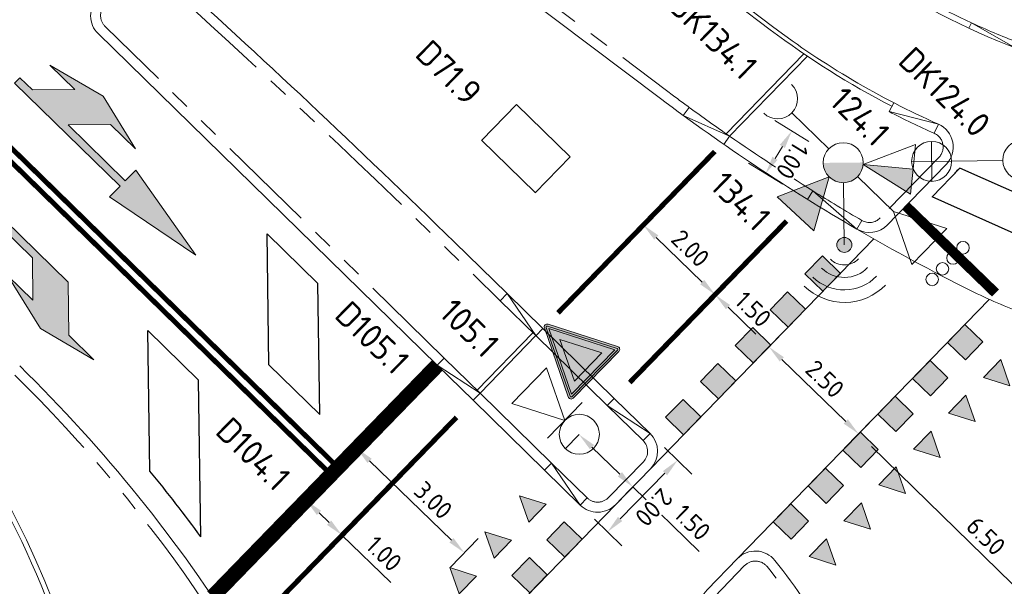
# Model space of a CAD drawing. Header units: metres. Extents: x 187485 to 190091, y 333584 to 335017.
# Tile 9 of 21: x 189008 to 189028, y 333981 to 333992. Entities that reach past the tile are written whole.
import ezdxf
from ezdxf.enums import TextEntityAlignment as Align
from ezdxf.lldxf.tags import DXFTag

# ---------------------------------------------------------------- set-up
doc = ezdxf.new("R2010")
doc.units = ezdxf.units.M
doc.linetypes.add('VH-TROTTOIRBAND_180-200', pattern=[20, 10, -2, 2, -2, 2, -2])
doc.linetypes.add('VW-5050_STREEP', pattern=[1, 0.5, -0.5])
doc.layers.get('Defpoints').update_dxf_attribs({"color": 151})
for name, color, linetype, lineweight in [('N-WE-IW-VRI-S-200', 7, 'Continuous', 18), ('N-WE-VH-KANTOPSLUITING_ELEMENT_VERLAAGDEBAND_OENV-G', 1, 'Continuous', 15), ('N-WE-VH-KANTOPSLUITING_ELEMENT_VERLOOPBAND_OENV-G', 1, 'Continuous', 15), ('N-WE-VH-KANTOPSLUITING_OPSLUITBAND_80X200-G', 5, 'VH-OPSLUITBAND_100X200', 15), ('N-WE-VH-KANTOPSLUITING_OPSLUITBAND_80X200_OENV-G', 1, 'VH-OPSLUITBAND_100X200', 15), ('N-WE-VH-KANTOPSLUITING_TROTTOIRBAND_180 200_OENV-G', 1, 'VH-TROTTOIRBAND_180-200', 15), ('N-WE-VH-KANTOPSLUITING_VOORKANTBAND-G', 5, 'Continuous', 15), ('N-WE-VH-KANTOPSLUITING_VOORKANTBAND_OENV-G', 1, 'Continuous', 15), ('N-WE-VH-KANTVERHARDING_OENV-G', 6, 'Continuous', 18), ('N-WE-VW-MARKERING_DWARS_DRIEHOEK_5050_OENV-S', 1, 'Continuous', 9), ('N-WE-VW-MARKERING_DWARS_OVERSTEEK_BLOKSTREEP_OENV-S', 1, 'Continuous', 25), ('N-WE-VW-MARKERING_DWARS_OVERSTEEK_KANALISATIESTREEP50_010_OENV-G', 1, 'VW-5050_STREEP', 18), ('N-WE-VW-MARKERING_DWARS_STOPSTREEP_020_OENV-G', 1, 'Continuous', 18), ('N-WE-VW-MARKERING_DWARS_STOPSTREEP_030_OENV-G', 1, 'Continuous', 25), ('N-WE-VW-MARKERING_LANGS_STREEP_DOORGETROKKEN_010_OENV-G', 1, 'Continuous', 18), ('N-WE-VW-MARKERING_PIJL_OENV-S', 1, 'Continuous', 0), ('N-WE-VW-VERKEERSTEKEN_BORD_B-S-200', 7, 'Continuous', 25), ('N-WE-VW-VRI-M', 7, 'Continuous', 20), ('N-WE-VW-VRI-SYMBOOL-G', 7, 'Continuous', 20), ('N-WE-VW-VRI_DETECTIELUS-T25', 7, 'Continuous', 30), ('N-WE-VW-VRI_DETECTIELUS_OENV-G', 3, 'Continuous', 30), ('X-XX-AL-T25', 7, 'Continuous', 25)]:
    doc.layers.add(name, color=color, linetype=linetype, lineweight=lineweight)
doc.styles.add('NLCS-ISO-M200-T18', font='NLCS-ISO.ttf', dxfattribs={"height": 0.36})
doc.styles.add('NLCS-ISO-M200-T25', font='NLCS-ISO.ttf', dxfattribs={"height": 0.5})
tags = doc.linetypes.add('VH-OPSLUITBAND_100X200', pattern=[16, 8, -2, 4, -2]).pattern_tags.tags
tags[10:11] = [DXFTag(74, 4), DXFTag(75, 0), DXFTag(340, '0'), DXFTag(46, 1.0), DXFTag(50, 0.0), DXFTag(44, 0.0), DXFTag(45, 0.0)]
tags[8:9] = [DXFTag(74, 4), DXFTag(75, 0), DXFTag(340, '0'), DXFTag(46, 1.0), DXFTag(50, 0.0), DXFTag(44, 0.0), DXFTag(45, 0.0)]
tags[6:7] = [DXFTag(74, 4), DXFTag(75, 0), DXFTag(340, '0'), DXFTag(46, 1.0), DXFTag(50, 0.0), DXFTag(44, 0.0), DXFTag(45, 0.0)]
tags[4:5] = [DXFTag(74, 4), DXFTag(75, 0), DXFTag(340, '0'), DXFTag(46, 1.0), DXFTag(50, 0.0), DXFTag(44, 0.0), DXFTag(45, 0.0)]
doc.dimstyles.new('NLCS-M200-T18-PIJL_L2_H2', dxfattribs={"dimscale": 0.2, "dimtxt": 2.5, "dimasz": 1.8, "dimexe": 2, "dimexo": 2, "dimgap": 0.7, "dimtad": 1, "dimzin": 0, "dimdsep": 46, "dimtxsty": 'NLCS-ISO-M200-T18', "dimcen": 0, "dimdle": 2, "dimclrd": 256, "dimclre": 256, "dimclrt": 256, "dimazin": 0, "dimtfac": 1, "dimtdec": 3, "dimtofl": 0, "dimtmove": 0, "dimatfit": 3, "dimfxl": 2, "dimfxlon": 1, "dimtfillclr": 256, "dimtolj": 1, "dimtzin": 0, "dimlwd": -1, "dimlwe": -1, "dimarcsym": 0})

# ---------------------------------------------------------------- blocks, each defined once
blk = doc.blocks.new('SVW-MARKERING_STREEP_BLOK_050_050')
h = blk.add_hatch(color=256)
h.dxf.hatch_style = 1
h.paths.add_polyline_path([(0, -0.5), (0.5, -0.5), (0.5, 0), (0, 0)])
at = {"flags": 128}
blk.add_lwpolyline([(0, -0.5), (0.5, -0.5), (0.5, 0), (0, 0)], close=True, dxfattribs=at)
blk = doc.blocks.new('SVW-MARKERING_STREEP_DRIEHOEK_050_050')
h = blk.add_hatch(color=256)
h.dxf.hatch_style = 1
h.paths.add_polyline_path([(0.25, -0.5), (0.5, 0), (0, 0)])
at = {"flags": 128}
blk.add_lwpolyline([(0.25, -0.5), (0.5, 0), (0, 0)], close=True, dxfattribs=at)
blk = doc.blocks.new('A$C24713ec3')
at = {"linetype": 'Continuous', "lineweight": 0}
blk.add_hatch(color=0, dxfattribs=at).paths.add_polyline_path([(-0.3, 0.25), (-0.6, 1.45), (-0.3, 2.65), (-0.3, 1.95), (0.3, 1.35), (0.3, 2.95), (0, 2.95), (0.375, 5), (0.75, 2.95), (0.45, 2.95), (0.45, 0), (0.3, 0), (0.3, 0.35), (-0.3, 0.95)])
at = {"color": 0, "linetype": 'Continuous', "lineweight": 0, "flags": 128}
blk.add_lwpolyline([(-0.3, 0.25), (-0.6, 1.45), (-0.3, 2.65), (-0.3, 1.95), (0.3, 1.35), (0.3, 2.95), (0, 2.95), (0.375, 5), (0.75, 2.95), (0.45, 2.95), (0.45, 0), (0.3, 0), (0.3, 0.35), (-0.3, 0.95)], close=True, dxfattribs=at)
blk = doc.blocks.new('*U89')
at = {"color": 0, "lineweight": 0}
blk.add_blockref('A$C24713ec3', (0, 0), dxfattribs=at)
blk = doc.blocks.new('A$Cd7433f32')
at = {"color": 0}
blk.add_line((0, 0.498), (0, -0.498), dxfattribs=at)
at = {"color": 0, "flags": 128}
blk.add_lwpolyline([(0, 0), (-1, 0.5), (-1, -0.5)], close=True, dxfattribs=at)
blk = doc.blocks.new('A$C223B14C5')
at = {"layer": 'N-WE-VW-VRI-SYMBOOL-G', "color": 0}
blk.add_circle((0, 0), 0.4, dxfattribs=at)
blk = doc.blocks.new('A$Ccdeee21c')
at = {"lineweight": 0}
blk.add_hatch(color=0, dxfattribs=at).paths.add_polyline_path([(0.3, 5), (0.3, 4.3), (-0.45, 3.55), (-0.45, 0), (-0.3, 0), (-0.3, 2.7), (0.3, 3.3), (0.3, 2.6), (0.6, 3.8)])
at = {"color": 0, "lineweight": 0, "flags": 128}
blk.add_lwpolyline([(0.3, 5), (0.3, 4.3), (-0.45, 3.55), (-0.45, 0), (-0.3, 0), (-0.3, 2.7), (0.3, 3.3), (0.3, 2.6), (0.6, 3.8)], close=True, dxfattribs=at)
blk = doc.blocks.new('*U88')
at = {"color": 0, "lineweight": 0}
blk.add_blockref('A$Ccdeee21c', (0, 0), dxfattribs=at)
blk = doc.blocks.new('A$C077025A7')
blk.add_hatch(color=1).paths.add_polyline_path([(-0.002, -0.001), (-1.002, 0.499), (-1.002, -0.001)])
at = {"color": 0}
for points in [[(-0.002, -0.001), (-1.002, 0.499), (-1.002, -0.001), (-0.002, -0.001), (-0.002, -0.001), (-0.002, -0.001), (-1.002, -0.001)], [(-1.002, -0.501), (-1.002, -0.001), (-1.002, -0.501), (-0.002, -0.001)]]:
    blk.add_lwpolyline(points, close=True, dxfattribs=at)
blk = doc.blocks.new('SIW_VRI_MAST_DRUKKNOP_RTBFIETS_OENV-SO')
for p, q in [((0, 0.4), (0, -0.4)), ((0.4, 0), (-0.4, 0)), ((0.4, 0), (0, 0)), ((0.4, 0), (1.423, 0))]:
    blk.add_line(p, q)
blk.add_circle((0, 0), 0.4)
blk.add_arc((1.823, 0), 0.4, 90, 270)
blk = doc.blocks.new('A$C557516D0')
at = {"color": 0}
blk.add_line((0, 0), (1.03, 0), dxfattribs=at)
blk.add_arc((1.43, 0), 0.4, 90, 270, dxfattribs=at)
blk = doc.blocks.new('A$C76E5255F')
h = blk.add_hatch(color=0)
h.dxf.hatch_style = 1
h.paths.add_polyline_path([(0, 0.5), (1, 0), (0, -0.5)])
at = {"color": 0, "flags": 128}
blk.add_lwpolyline([(0, 0.5), (1, 0), (0, -0.5)], close=True, dxfattribs=at)
blk = doc.blocks.new('A$C43144C60')
h = blk.add_hatch(color=0)
h.dxf.hatch_style = 1
edge = h.paths.add_edge_path()
edge.add_arc((0, 0), 0.15, 0, 360)
at = {"color": 0}
blk.add_lwpolyline([(1.246, 0), (0, 0)], close=True, dxfattribs=at)
blk.add_circle((0, 0), 0.15, dxfattribs=at)
for radius in [1.15, 0.9, 0.65, 0.4]:
    blk.add_arc((0, 0), radius, 135, 225, dxfattribs=at)
blk = doc.blocks.new('A$C37D20497')
at = {"layer": 'N-WE-VW-VRI-SYMBOOL-G'}
blk.add_lwpolyline([(-1.003, 0), (-2.003, -0.5), (-2.003, 0.5), (-1.003, 0), (0, 0)], dxfattribs=at)
for centre in [(-2.503, 0.433), (-2.503, 0.138), (-2.503, -0.166), (-2.503, -0.451)]:
    blk.add_circle(centre, 0.125, dxfattribs=at)
blk = doc.blocks.new('*D53')
at = {"layer": 'Defpoints', "color": 0, "transparency": 16777216}
for p in [(189019.283, 333983.542), (189020.353, 333982.49), (189020.358, 333982.495)]:
    blk.add_point(p, dxfattribs=at)
at = {"layer": 'N-WE-VW-VRI-M', "transparency": 16777216}
for p, q in [((189019.278, 333983.537), (189018.999, 333983.25)), ((189019.536, 333983.286), (189020.095, 333982.742)), ((189020.353, 333982.49), (189020.074, 333982.204)), ((189020.353, 333982.49), (189021.679, 333981.2))]:
    blk.add_line(p, q, dxfattribs=at)
for points in [[(189019.578, 333983.329), (189019.495, 333983.243), (189019.278, 333983.537)], [(189020.137, 333982.785), (189020.053, 333982.699), (189020.353, 333982.49)]]:
    blk.add_solid(points, dxfattribs=at)
at = {"layer": 'N-WE-VW-VRI-M', "transparency": 16777216, "insert": (189021.544, 333981.778), "char_height": 0.36, "attachment_point": 5, "rotation": 315.7703, "style": 'NLCS-ISO-M200-T18'}
blk.add_mtext('\\A1;1.50', dxfattribs=at)
blk = doc.blocks.new('*D54')
at = {"layer": 'Defpoints', "color": 0, "transparency": 16777216}
for p in [(189020.563, 333987.73), (189021.998, 333986.336), (189021.998, 333986.336)]:
    blk.add_point(p, dxfattribs=at)
at = {"layer": 'N-WE-VW-VRI-M', "transparency": 16777216}
for p, q in [((189020.563, 333987.73), (189020.842, 333988.017)), ((189020.822, 333987.479), (189021.74, 333986.587)), ((189021.998, 333986.336), (189022.277, 333986.623))]:
    blk.add_line(p, q, dxfattribs=at)
for points in [[(189020.863, 333987.522), (189020.78, 333987.436), (189020.563, 333987.73)], [(189021.782, 333986.63), (189021.698, 333986.544), (189021.998, 333986.336)]]:
    blk.add_solid(points, dxfattribs=at)
at = {"layer": 'N-WE-VW-VRI-M', "transparency": 16777216, "insert": (189021.504, 333987.263), "char_height": 0.36, "attachment_point": 5, "rotation": 315.8399, "style": 'NLCS-ISO-M200-T18'}
blk.add_mtext('\\A1;2.00', dxfattribs=at)
blk = doc.blocks.new('*D55')
at = {"layer": 'Defpoints', "color": 0, "transparency": 16777216}
for p in [(189023.074, 333985.291), (189024.868, 333983.55), (189024.868, 333983.55)]:
    blk.add_point(p, dxfattribs=at)
at = {"layer": 'N-WE-VW-VRI-M', "transparency": 16777216}
for p, q in [((189023.074, 333985.291), (189023.353, 333985.578)), ((189023.333, 333985.041), (189024.609, 333983.801)), ((189024.868, 333983.55), (189025.146, 333983.837))]:
    blk.add_line(p, q, dxfattribs=at)
for points in [[(189023.374, 333985.084), (189023.291, 333984.998), (189023.074, 333985.291)], [(189024.651, 333983.844), (189024.568, 333983.757), (189024.868, 333983.55)]]:
    blk.add_solid(points, dxfattribs=at)
at = {"layer": 'N-WE-VW-VRI-M', "transparency": 16777216, "insert": (189024.194, 333984.65), "char_height": 0.36, "attachment_point": 5, "rotation": 315.8399, "style": 'NLCS-ISO-M200-T18'}
blk.add_mtext('\\A1;2.50', dxfattribs=at)
blk = doc.blocks.new('*D52')
at = {"layer": 'Defpoints', "color": 0, "transparency": 16777216}
for p in [(189017.266, 333985.77), (189019.418, 333983.68), (189014.831, 333983.263)]:
    blk.add_point(p, dxfattribs=at)
at = {"layer": 'N-WE-VW-VRI-M', "transparency": 16777216}
for p, q in [((189015.11, 333983.549), (189014.553, 333982.976)), ((189016.725, 333981.423), (189015.09, 333983.012)), ((189017.262, 333981.459), (189016.705, 333980.886))]:
    blk.add_line(p, q, dxfattribs=at)
for points in [[(189015.131, 333983.055), (189015.048, 333982.969), (189014.831, 333983.263)], [(189016.767, 333981.466), (189016.683, 333981.38), (189016.984, 333981.173)]]:
    blk.add_solid(points, dxfattribs=at)
at = {"layer": 'N-WE-VW-VRI-M', "transparency": 16777216, "insert": (189016.362, 333982.223), "char_height": 0.36, "attachment_point": 5, "rotation": 315.8399, "style": 'NLCS-ISO-M200-T18'}
blk.add_mtext('\\A1;3.00', dxfattribs=at)
blk = doc.blocks.new('*D56')
at = {"layer": 'Defpoints', "color": 0, "transparency": 16777216}
for p in [(189014.217, 333982.63), (189014.935, 333981.934), (189014.537, 333981.524)]:
    blk.add_point(p, dxfattribs=at)
at = {"layer": 'N-WE-VW-VRI-M', "transparency": 16777216}
for p, q in [((189013.939, 333982.343), (189013.541, 333981.933)), ((189014.078, 333981.97), (189014.278, 333981.775)), ((189014.656, 333981.647), (189014.258, 333981.237)), ((189014.537, 333981.524), (189015.512, 333980.576))]:
    blk.add_line(p, q, dxfattribs=at)
for points in [[(189014.119, 333982.013), (189014.036, 333981.927), (189013.819, 333982.22)], [(189014.32, 333981.818), (189014.237, 333981.731), (189014.537, 333981.524)]]:
    blk.add_solid(points, dxfattribs=at)
at = {"layer": 'N-WE-VW-VRI-M', "transparency": 16777216, "insert": (189015.377, 333981.154), "char_height": 0.36, "attachment_point": 5, "rotation": 315.8399, "style": 'NLCS-ISO-M200-T18'}
blk.add_mtext('\\A1;1.00', dxfattribs=at)
blk = doc.blocks.new('SIW-VRI_COMBIMAST_OVL_OENV')
h = blk.add_hatch(color=0)
h.dxf.hatch_style = 1
h.paths.add_polyline_path([(0.4, 0), (-0.4, 0, 1)])
at = {"color": 0}
blk.add_circle((0, 0), 0.4, dxfattribs=at)
blk = doc.blocks.new('*D80')
at = {"layer": 'Defpoints', "color": 0, "transparency": 16777216}
for p in [(189024.56, 333988.976), (189024.036, 333988.124)]:
    blk.add_point(p, dxfattribs=at)
at = {"layer": 'N-WE-VW-VRI-M', "transparency": 16777216}
for p, q in [((189023.872, 333989.399), (189023.191, 333989.818)), ((189023.343, 333989.302), (189023.196, 333989.063)), ((189023.349, 333988.547), (189022.667, 333988.966))]:
    blk.add_line(p, q, dxfattribs=at)
for points in [[(189023.394, 333989.27), (189023.292, 333989.333), (189023.531, 333989.609)], [(189023.247, 333989.032), (189023.145, 333989.095), (189023.008, 333988.757)]]:
    blk.add_solid(points, dxfattribs=at)
at = {"layer": 'N-WE-VW-VRI-M', "transparency": 16777216, "insert": (189023.542, 333989.015), "char_height": 0.36, "attachment_point": 5, "rotation": 238.4257, "style": 'NLCS-ISO-M200-T18', "bg_fill": 3, "box_fill_scale": 1.1, "bg_fill_color": 256, "bg_fill_true_color": 13158600, "bg_fill_transparency": 0}
blk.add_mtext('\\A1;1.00', dxfattribs=at)
at = {"layer": 'Defpoints', "color": 0, "transparency": 16777216}
blk.add_point((189023.008, 333988.757), dxfattribs=at)
blk = doc.blocks.new('*D81')
at = {"layer": 'Defpoints', "color": 0, "transparency": 16777216}
for p in [(189021.998, 333986.336), (189023.073, 333985.292), (189023.073, 333985.292)]:
    blk.add_point(p, dxfattribs=at)
at = {"layer": 'N-WE-VW-VRI-M', "transparency": 16777216}
for p, q in [((189021.998, 333986.336), (189021.719, 333986.049)), ((189022.256, 333986.086), (189022.815, 333985.543)), ((189023.073, 333985.292), (189022.795, 333985.005))]:
    blk.add_line(p, q, dxfattribs=at)
for points in [[(189022.298, 333986.129), (189022.215, 333986.043), (189021.998, 333986.336)], [(189022.857, 333985.586), (189022.773, 333985.5), (189023.073, 333985.292)]]:
    blk.add_solid(points, dxfattribs=at)
at = {"layer": 'N-WE-VW-VRI-M', "transparency": 16777216, "insert": (189022.759, 333986.044), "char_height": 0.36, "attachment_point": 5, "rotation": 315.8334, "style": 'NLCS-ISO-M200-T18', "bg_fill": 3, "box_fill_scale": 1.1, "bg_fill_color": 256, "bg_fill_true_color": 13158600, "bg_fill_transparency": 0}
blk.add_mtext('\\A1;1.50', dxfattribs=at)
blk = doc.blocks.new('*D82')
at = {"layer": 'Defpoints', "color": 0, "transparency": 16777216}
for p in [(189024.867, 333983.55), (189029.514, 333979.004), (189029.514, 333979.004)]:
    blk.add_point(p, dxfattribs=at)
at = {"layer": 'N-WE-VW-VRI-M', "transparency": 16777216}
for p, q in [((189024.867, 333983.55), (189024.587, 333983.264)), ((189025.124, 333983.299), (189029.257, 333979.256)), ((189029.514, 333979.004), (189029.234, 333978.718))]:
    blk.add_line(p, q, dxfattribs=at)
for points in [[(189025.166, 333983.341), (189025.082, 333983.256), (189024.867, 333983.55)], [(189029.299, 333979.299), (189029.215, 333979.213), (189029.514, 333979.004)]]:
    blk.add_solid(points, dxfattribs=at)
at = {"layer": 'N-WE-VW-VRI-M', "transparency": 16777216, "insert": (189027.414, 333981.506), "char_height": 0.36, "attachment_point": 5, "rotation": 315.6309, "style": 'NLCS-ISO-M200-T18'}
blk.add_mtext('\\A1;6.50', dxfattribs=at)
blk = doc.blocks.new('*D83')
at = {"layer": 'Defpoints', "color": 0, "transparency": 16777216}
for p in [(189020.7, 333983.558), (189019.301, 333982.127), (189019.849, 333981.592)]:
    blk.add_point(p, dxfattribs=at)
at = {"layer": 'N-WE-VW-VRI-M', "transparency": 16777216}
for p, q in [((189020.986, 333983.278), (189021.533, 333982.743)), ((189020.996, 333982.765), (189020.1, 333981.85)), ((189019.587, 333981.848), (189020.135, 333981.313))]:
    blk.add_line(p, q, dxfattribs=at)
for points in [[(189021.039, 333982.723), (189020.953, 333982.807), (189021.248, 333983.023)], [(189020.143, 333981.808), (189020.057, 333981.892), (189019.849, 333981.592)]]:
    blk.add_solid(points, dxfattribs=at)
at = {"layer": 'N-WE-VW-VRI-M', "transparency": 16777216, "insert": (189020.774, 333982.08), "char_height": 0.36, "attachment_point": 5, "rotation": 225.6397, "style": 'NLCS-ISO-M200-T18', "bg_fill": 3, "box_fill_scale": 1.1, "bg_fill_color": 256, "bg_fill_true_color": 13158600, "bg_fill_transparency": 0}
blk.add_mtext('\\A1;2.00', dxfattribs=at)
blk = doc.blocks.new('N-SVW-VERKEERSTEKEN_BORD_b06-SO')
at = {"true_color": 0xff0000}
h = blk.add_hatch(color=1, dxfattribs=at)
h.dxf.hatch_style = 1
h.paths.add_polyline_path([(-3.533, 3.13), (-0.268, -3.399, 0.284079), (0, -3.565), (0, -3.365, -0.284079), (-0.089, -3.309), (-3.354, 3.22, -0.557537), (-3.265, 3.365), (0, 3.365), (0, 3.565), (-3.265, 3.565, 0.557537)])
at = {"true_color": 0xffffff}
h = blk.add_hatch(color=7, dxfattribs=at)
h.dxf.hatch_style = 1
h.paths.add_polyline_path([(-0.089, -3.309, 0.284079), (0, -3.365), (0, -3.041), (-3.103, 3.165), (0, 3.165), (0, 3.365), (-3.265, 3.365, 0.557537), (-3.354, 3.22)])
at = {"true_color": 0xff0000}
h = blk.add_hatch(color=1, dxfattribs=at)
h.dxf.hatch_style = 1
h.paths.add_polyline_path([(0, -3.041), (0, -1.476), (-1.97, 2.465), (0, 2.465), (0, 3.165), (-3.103, 3.165)], flags=17)
h = blk.add_hatch(color=1, dxfattribs=at)
h.dxf.hatch_style = 1
h.paths.add_polyline_path([(0, 3.365), (3.265, 3.365, -0.557537), (3.354, 3.22), (0.089, -3.309, -0.284079), (0, -3.365), (0, -3.565, 0.284079), (0.268, -3.399), (3.533, 3.13, 0.557537), (3.265, 3.565), (0, 3.565)])
at = {"true_color": 0xffffff}
h = blk.add_hatch(color=7, dxfattribs=at)
h.dxf.hatch_style = 1
h.paths.add_polyline_path([(0, -3.041), (0, -3.365, 0.284079), (0.089, -3.309), (3.354, 3.22, 0.557537), (3.265, 3.365), (0, 3.365), (0, 3.165), (3.103, 3.165)])
at = {"true_color": 0xff0000}
h = blk.add_hatch(color=1, dxfattribs=at)
h.dxf.hatch_style = 1
h.paths.add_polyline_path([(0, -3.041), (3.103, 3.165), (0, 3.165), (0, 2.465), (1.97, 2.465), (0, -1.476)], flags=17)
at = {"true_color": 0xffffff}
h = blk.add_hatch(color=7, dxfattribs=at)
h.dxf.hatch_style = 1
h.paths.add_polyline_path([(0, -1.476), (1.97, 2.465), (-1.97, 2.465)])
at = {"color": 1, "lineweight": 0, "true_color": 0xff0000}
blk.add_lwpolyline([(-3.533, 3.13), (-0.268, -3.399, 0.618034), (0.268, -3.399), (3.533, 3.13, 0.557537), (3.265, 3.565), (-3.265, 3.565, 0.557537)], format="xyb", close=True, dxfattribs=at)
at = {"color": 7, "lineweight": 0, "true_color": 0xffffff}
blk.add_lwpolyline([(-3.354, 3.22), (-0.089, -3.309, 0.618034), (0.089, -3.309), (3.354, 3.22, 0.557537), (3.265, 3.365), (-3.265, 3.365, 0.557537)], format="xyb", close=True, dxfattribs=at)
for points in [[(-3.103, 3.165), (0, -3.041), (3.103, 3.165)], [(-1.97, 2.465), (0, -1.476), (1.97, 2.465)]]:
    blk.add_lwpolyline(points, close=True, dxfattribs=at)

msp = doc.modelspace()

# ---------------------------------------------------------------- linework, layer by layer
at = {"layer": 'N-WE-VH-KANTOPSLUITING_ELEMENT_VERLAAGDEBAND_OENV-G'}
msp.add_lwpolyline([(189022.289, 333989.505, 0.012506), (189023.952, 333988.412, 0.012506)], format="xyb", dxfattribs=at)
at = {"layer": 'N-WE-VH-KANTOPSLUITING_ELEMENT_VERLAAGDEBAND_OENV-G', "flags": 128}
for points in [[(189018.412, 333985.516), (189019.841, 333984.117)], [(189018.728, 333982.968), (189017.298, 333984.367)]]:
    msp.add_lwpolyline(points, dxfattribs=at)
at = {"layer": 'N-WE-VH-KANTOPSLUITING_ELEMENT_VERLAAGDEBAND_OENV-G'}
msp.add_arc((189033.382, 334005.274), 14.88, 237.4752, 245.1374, dxfattribs=at)
at = {"layer": 'N-WE-VH-KANTOPSLUITING_ELEMENT_VERLOOPBAND_OENV-G'}
for p, q in [((189027.075, 333991.665), (189027.126, 333991.773)), ((189027.996, 333991.274), (189027.126, 333991.773)), ((189021.361, 333989.921), (189021.479, 333990.083)), ((189025.479, 333989.997), (189025.571, 333990.175)), ((189026.462, 333989.747), (189025.479, 333989.997)), ((189021.361, 333989.921), (189022.289, 333989.505)), ((189026.38, 333989.564), (189026.462, 333989.747)), ((189022.175, 333989.341), (189022.289, 333989.505)), ((189023.847, 333988.242), (189023.952, 333988.412)), ((189024.833, 333987.648), (189023.952, 333988.412))]:
    msp.add_line(p, q, dxfattribs=at)
for points in [[(189021.479, 333990.083, 0.006251), (189022.289, 333989.505)], [(189025.479, 333989.997, 0.014544), (189026.38, 333989.564)], [(189023.952, 333988.412, 0.007197), (189024.934, 333987.82)]]:
    msp.add_lwpolyline(points, format="xyb", dxfattribs=at)
at = {"layer": 'N-WE-VH-KANTOPSLUITING_ELEMENT_VERLOOPBAND_OENV-G', "flags": 128}
for points in [[(189024.833, 333987.648), (189024.934, 333987.82)], [(189017.697, 333986.215), (189017.837, 333986.358)], [(189017.837, 333986.358), (189018.412, 333985.516)], [(189017.697, 333986.215), (189018.412, 333985.516)], [(189018.412, 333985.515), (189018.551, 333985.659)], [(189016.443, 333984.923), (189016.582, 333985.067)], [(189016.443, 333984.923), (189017.298, 333984.367)], [(189017.298, 333984.367), (189016.583, 333985.066)], [(189017.158, 333984.224), (189017.297, 333984.368)], [(189019.841, 333984.117), (189019.981, 333984.26)], [(189019.841, 333984.117), (189020.557, 333983.417)], [(189020.697, 333983.56), (189019.841, 333984.117)], [(189020.697, 333983.56), (189020.557, 333983.417)], [(189018.728, 333982.968), (189018.588, 333982.825)], [(189019.441, 333982.27), (189018.728, 333982.968)], [(189019.301, 333982.127), (189018.728, 333982.968)], [(189019.301, 333982.127), (189019.441, 333982.27)]]:
    msp.add_lwpolyline(points, dxfattribs=at)
at = {"layer": 'N-WE-VH-KANTOPSLUITING_ELEMENT_VERLOOPBAND_OENV-G'}
msp.add_arc((189033.382, 334005.274), 14.88, 245.1374, 248.96, dxfattribs=at)
at = {"layer": 'N-WE-VH-KANTOPSLUITING_OPSLUITBAND_80X200-G', "ltscale": 0.2}
msp.add_line((189023.101, 333991.635), (189022.411, 333992.155), dxfattribs=at)
at = {"layer": 'N-WE-VH-KANTOPSLUITING_OPSLUITBAND_80X200_OENV-G', "ltscale": 0.2}
msp.add_lwpolyline([(189023.101, 333991.635, 0.042143), (189025.534, 333990.104, 0.042143)], format="xyb", dxfattribs=at)
at = {"layer": 'N-WE-VH-KANTOPSLUITING_OPSLUITBAND_80X200_OENV-G', "flags": 128}
for points in [[(189022.222, 333989.552), (189023.775, 333991.152)], [(189017.241, 333984.423), (189018.354, 333985.572)]]:
    msp.add_lwpolyline(points, dxfattribs=at)
at = {"layer": 'N-WE-VH-KANTOPSLUITING_OPSLUITBAND_80X200_OENV-G', "ltscale": 0.2}
msp.add_arc((188990.957, 333973.273), 19.1, 2.2255, 45.6315, dxfattribs=at)
at = {"layer": 'N-WE-VH-KANTOPSLUITING_TROTTOIRBAND_180 200_OENV-G', "ltscale": 0.2, "flags": 128}
for points in [[(189004.229, 334003.179), (189006.984, 334001.066), (189013.356, 333996.2), (189021.025, 333990.42, 0.003552), (189021.479, 333990.083)], [(189016.583, 333985.066), (189009.8, 333991.702, -0.414214), (189009.795, 333992.126), (189010.382, 333992.726, -0.40249), (189010.797, 333992.739, -0.010047), (189016.648, 333987.241), (189017.697, 333986.215)], [(189026.38, 333989.564, -0.521312), (189026.473, 333989.081), (189025.273, 333987.845)], [(189024.934, 333987.82, 0.344739), (189025.3, 333987.87)]]:
    msp.add_lwpolyline(points, format="xyb", dxfattribs=at)
at = {"layer": 'N-WE-VH-KANTOPSLUITING_TROTTOIRBAND_180 200_OENV-G', "flags": 128}
msp.add_lwpolyline([(189020.557, 333983.417), (189020.557, 333983.417, -0.413146), (189020.563, 333982.993), (189019.866, 333982.276, -0.415282), (189019.441, 333982.27)], format="xyb", dxfattribs=at)
at = {"layer": 'N-WE-VH-KANTOPSLUITING_TROTTOIRBAND_180 200_OENV-G', "ltscale": 0.2, "flags": 128}
msp.add_lwpolyline([(189023.037, 333980.896, 0.450358), (189022.588, 333980.916), (189021.984, 333980.294, 0.448268), (189022.016, 333979.848, 0.051893), (189023.744, 333978.783, 0.717624), (189024.141, 333979.19, 0.051977)], format="xyb", close=True, dxfattribs=at)
at = {"layer": 'N-WE-VH-KANTOPSLUITING_TROTTOIRBAND_180 200_OENV-G', "ltscale": 0.2}
msp.add_arc((188987.114, 333963.464), 29.8, 33.9838, 45.631, dxfattribs=at)
at = {"layer": 'N-WE-VH-KANTOPSLUITING_VOORKANTBAND-G'}
msp.add_line((189022.459, 333992.219), (189023.149, 333991.699), dxfattribs=at)
at = {"layer": 'N-WE-VH-KANTOPSLUITING_VOORKANTBAND_OENV-G'}
for points in [[(189004.107, 334003.021), (189006.862, 334000.907), (189013.235, 333996.041), (189020.904, 333990.26, 0.029514), (189024.833, 333987.648, 0.344739), (189025.444, 333987.731)], [(189016.443, 333984.923), (189009.66, 333991.559, -0.414214), (189009.652, 333992.266), (189010.239, 333992.866, -0.40249), (189010.931, 333992.887, -0.010047), (189016.788, 333987.384), (189017.837, 333986.358)], [(189023.149, 333991.699, 0.056722), (189026.462, 333989.747, -0.521312), (189026.617, 333988.942), (189025.417, 333987.706)]]:
    msp.add_lwpolyline(points, format="xyb", dxfattribs=at)
at = {"layer": 'N-WE-VH-KANTOPSLUITING_VOORKANTBAND_OENV-G', "flags": 128}
for points in [[(189022.288, 333989.506), (189023.843, 333991.106)], [(189017.837, 333986.358), (189018.551, 333985.659)], [(189018.551, 333985.659), (189019.981, 333984.26)], [(189017.298, 333984.367), (189018.412, 333985.516)], [(189017.158, 333984.224), (189016.443, 333984.923)], [(189018.588, 333982.825), (189017.158, 333984.224)], [(189019.981, 333984.26), (189020.697, 333983.56)], [(189019.301, 333982.127), (189018.588, 333982.825)]]:
    msp.add_lwpolyline(points, dxfattribs=at)
msp.add_lwpolyline([(189020.697, 333983.56), (189020.697, 333983.56, -0.413146), (189020.706, 333982.854), (189020.01, 333982.137, -0.415282), (189019.301, 333982.127)], format="xyb", dxfattribs=at)
at = {"layer": 'N-WE-VH-KANTOPSLUITING_VOORKANTBAND_OENV-G'}
msp.add_lwpolyline([(189023.193, 333981.021, 0.450358), (189022.445, 333981.056), (189021.841, 333980.434, 0.448268), (189021.894, 333979.689, 0.051893), (189023.657, 333978.603, 0.717624), (189024.319, 333979.28, 0.051977)], format="xyb", close=True, dxfattribs=at)
for centre, radius, start, end in [((189033.382, 334005.274), 15, 232.9935, 258.8355), ((188990.957, 333973.273), 19, 359.2399, 45.6315), ((188987.114, 333963.464), 30, 32.0736, 45.631)]:
    msp.add_arc(centre, radius, start, end, dxfattribs=at)
at = {"layer": 'N-WE-VH-KANTVERHARDING_OENV-G'}
for p, q in [((189025.171, 333987.453), (189020.706, 333982.854)), ((189020.01, 333982.137), (189014.242, 333976.196))]:
    msp.add_line(p, q, dxfattribs=at)
at = {"layer": 'N-WE-VH-KANTVERHARDING_OENV-G', "flags": 128}
msp.add_lwpolyline([(189027.48, 333986.242), (189022.445, 333981.056)], dxfattribs=at)
at = {"layer": 'N-WE-VH-KANTVERHARDING_OENV-G'}
for centre, radius, start, end in [((189044.981, 334022.203), 40, 239.7556, 243.4517), ((189031.572, 333995.366), 10, 243.4517, 250.2269)]:
    msp.add_arc(centre, radius, start, end, dxfattribs=at)
at = {"layer": 'N-WE-VW-MARKERING_DWARS_OVERSTEEK_KANALISATIESTREEP50_010_OENV-G', "const_width": 0.1, "flags": 128}
for points in [[(189018.857, 333985.972), (189021.992, 333989.2)], [(189020.291, 333984.579), (189023.426, 333987.807)], [(189012.996, 333979.937), (189016.828, 333983.883)]]:
    msp.add_lwpolyline(points, dxfattribs=at)
at = {"layer": 'N-WE-VW-MARKERING_DWARS_STOPSTREEP_020_OENV-G', "const_width": 0.2, "flags": 128}
msp.add_lwpolyline([(189025.81, 333988.111), (189027.604, 333986.369)], dxfattribs=at)
at = {"layer": 'N-WE-VW-MARKERING_DWARS_STOPSTREEP_030_OENV-G', "const_width": 0.3, "flags": 128}
msp.add_lwpolyline([(189011.948, 333980.294), (189016.444, 333984.923)], dxfattribs=at)
at = {"layer": 'N-WE-VW-MARKERING_LANGS_STREEP_DOORGETROKKEN_010_OENV-G', "const_width": 0.1, "flags": 128}
for points in [[(189007.309, 333989.872), (189014.565, 333982.774)], [(189007.17, 333989.728), (189014.425, 333982.631)]]:
    msp.add_lwpolyline(points, dxfattribs=at)
at = {"layer": 'N-WE-VW-VRI_DETECTIELUS_OENV-G'}
for p, q in [((189026.338, 333988.295), (189026.894, 333988.868)), ((189028.84, 333987.996), (189026.894, 333988.868)), ((189028.282, 333987.424), (189026.338, 333988.295))]:
    msp.add_line(p, q, dxfattribs=at)
at = {"layer": 'N-WE-VW-VRI_DETECTIELUS_OENV-G', "flags": 128}
for points in [[(189017.33, 333989.424), (189018.027, 333990.142)], [(189018.028, 333990.141), (189019.101, 333989.092)], [(189017.329, 333989.426), (189018.401, 333988.377)], [(189018.403, 333988.376), (189019.099, 333989.093)], [(189014.053, 333986.562), (189013.039, 333987.554)], [(189013.077, 333984.929), (189013.039, 333987.554)], [(189014.092, 333983.936), (189014.053, 333986.562)], [(189010.656, 333985.619), (189011.67, 333984.626)], [(189010.697, 333982.805), (189010.656, 333985.619)], [(189013.077, 333984.929), (189014.092, 333983.936)], [(189011.716, 333981.49), (189011.67, 333984.626)]]:
    msp.add_lwpolyline(points, dxfattribs=at)
at = {"layer": 'N-WE-VW-VRI_DETECTIELUS_OENV-G'}
for centre, radius, start, end in [((189026.258, 333989.29), 0.75, 315.8451, 323.7033), ((188987.114, 333963.464), 30.5, 36.2307, 39.3559)]:
    msp.add_arc(centre, radius, start, end, dxfattribs=at)

# ---------------------------------------------------------------- block references
at = {"layer": 'N-WE-IW-VRI-S-200', "rotation": 0.8399013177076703}
msp.add_blockref('SIW_VRI_MAST_DRUKKNOP_RTBFIETS_OENV-SO', (189026.328, 333989.002), dxfattribs=at)
at = {"layer": 'N-WE-VW-MARKERING_DWARS_DRIEHOEK_5050_OENV-S'}
for p, rotation in [((189027.362, 333984.682), 45.83990131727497), ((189026.665, 333983.965), 45.83990131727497), ((189025.968, 333983.248), 45.83990131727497), ((189025.272, 333982.53), 45.83990131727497), ((189018.621, 333982.142), 225.8399013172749), ((189024.575, 333981.813), 45.83990131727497), ((189017.925, 333981.424), 225.8399013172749), ((189023.878, 333981.095), 45.83990131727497), ((189017.228, 333980.707), 225.8399013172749)]:
    msp.add_blockref('SVW-MARKERING_STREEP_DRIEHOEK_050_050', p, dxfattribs=dict(at, rotation=rotation))
at = {"layer": 'N-WE-VW-MARKERING_DWARS_OVERSTEEK_BLOKSTREEP_OENV-S'}
for p, rotation in [((189024.154, 333986.403), 135.8399013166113), ((189023.457, 333985.686), 135.8399013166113), ((189022.761, 333984.969), 135.8399013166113), ((189026.644, 333985.379), 45.83990131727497), ((189022.064, 333984.251), 135.8399013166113), ((189025.948, 333984.662), 45.83990131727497), ((189025.251, 333983.944), 45.83990131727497), ((189021.367, 333983.534), 135.8399013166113), ((189024.554, 333983.227), 45.83990131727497), ((189023.858, 333982.509), 45.83990131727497), ((189023.161, 333981.792), 45.83990131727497), ((189019.339, 333981.445), 225.8399013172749), ((189018.642, 333980.728), 225.8399013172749)]:
    msp.add_blockref('SVW-MARKERING_STREEP_BLOK_050_050', p, dxfattribs=dict(at, rotation=rotation))
at = {"layer": 'N-WE-VW-MARKERING_PIJL_OENV-S', "rotation": 225.6308912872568}
for name, p in [('*U89', (189008.305, 333990.89)), ('*U88', (189006.208, 333988.745))]:
    msp.add_blockref(name, p, dxfattribs=at)
at = {"layer": 'N-WE-VW-VERKEERSTEKEN_BORD_B-S-200', "xscale": 0.2000000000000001, "yscale": 0.2000000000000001, "zscale": 0.2000000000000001, "rotation": 225.6310417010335}
msp.add_blockref('N-SVW-VERKEERSTEKEN_BORD_b06-SO', (189019.107, 333985.232), dxfattribs=at)
at = {"layer": 'N-WE-VW-VRI-SYMBOOL-G'}
for name, p, rotation in [('A$C557516D0', (189024.273, 333989.255), 135.7687503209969), ('A$C077025A7', (189024.958, 333988.938), 174.5449536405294), ('SIW-VRI_COMBIMAST_OVL_OENV', (189024.56, 333988.976), 0.630891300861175), ('A$C76E5255F', (189023.604, 333987.954), 47.41038745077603), ('A$C37D20497', (189024.847, 333988.697), 135.7687503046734), ('A$C43144C60', (189024.582, 333987.331), 90.76875030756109), ('A$Cd7433f32', (189018.996, 333983.82), 315.8921316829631), ('A$C223B14C5', (189019.283, 333983.542), 23.7030055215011)]:
    msp.add_blockref(name, p, dxfattribs=dict(at, rotation=rotation))

# ---------------------------------------------------------------- texts
at = {"layer": 'X-XX-AL-T25', "style": 'NLCS-ISO-M200-T25'}
for s, p in [('DK134.1', (189022.13, 333991.696)), ('124.1', (189025.067, 333990.078)), ('134.1', (189022.684, 333988.386)), ('105.1', (189017.26, 333985.847))]:
    msp.add_text(s, height=0.5, rotation=315.6309, dxfattribs=at).set_placement(p, align=Align.TOP_CENTER)

# ---------------------------------------------------------------- dimensions: what is measured, and where the dimension line sits
at = {"layer": 'N-WE-VW-VRI-M'}
for p1, p2, picture, middle in [((189020.563, 333987.73), (189021.998, 333986.336), '*D54', (189021.504, 333987.263)), ((189023.074, 333985.291), (189024.868, 333983.55), '*D55', (189024.194, 333984.65)), ((189024.867, 333983.55), (189029.514, 333979.004), '*D82', (189027.414, 333981.506))]:
    dim = msp.add_aligned_dim(p1=p1, p2=p2, distance=0, dimstyle='NLCS-M200-T18-PIJL_L2_H2', dxfattribs=at)
    dim.commit()
    dim.dimension.update_dxf_attribs({"geometry": picture, "text_midpoint": middle})
for base, p1, p2, angle, picture, middle in [((189014.831, 333983.263), (189019.418, 333983.68), (189017.266, 333985.77), 135.8399, '*D52', (189016.139, 333981.993)), ((189020.353, 333982.49), (189019.283, 333983.542), (189020.358, 333982.495), 315.7703, '*D53', (189021.32, 333981.549)), ((189014.537, 333981.524), (189014.217, 333982.63), (189014.935, 333981.934), 315.8399, '*D56', (189015.154, 333980.925))]:
    dim = msp.add_linear_dim(base=base, p1=p1, p2=p2, angle=angle, dimstyle='NLCS-M200-T18-PIJL_L2_H2', dxfattribs=at)
    dim.commit()
    dim.dimension.update_dxf_attribs({"geometry": picture, "text_midpoint": middle, "dimtype": 161})

# ---------------------------------------------------------------- next in the draw order: texts
at = {"layer": 'N-WE-VW-VRI_DETECTIELUS-T25', "char_height": 0.5, "width": 1.46908, "attachment_point": 1, "rotation": 315.6309, "style": 'NLCS-ISO-M200-T25', "bg_fill": 3, "box_fill_scale": 1.2, "bg_fill_color": 256, "bg_fill_transparency": 0}
for s, insert in [('D71.9', (189016.32, 333991.474)), ('D105.1', (189014.709, 333986.252)), ('D104.1', (189012.325, 333983.927))]:
    msp.add_mtext(s, dxfattribs=dict(at, insert=insert))
at = {"layer": 'X-XX-AL-T25', "insert": (189026.763, 333990.57), "char_height": 0.5, "width": 0.92113, "attachment_point": 2, "rotation": 315.6309, "style": 'NLCS-ISO-M200-T25', "bg_fill": 3, "box_fill_scale": 1.2, "bg_fill_color": 256, "bg_fill_transparency": 0}
msp.add_mtext('DK124.0', dxfattribs=at)

# ---------------------------------------------------------------- next in the draw order: dimensions: what is measured, and where the dimension line sits
at = {"layer": 'N-WE-VW-VRI-M'}
for base, p1, p2, angle, picture, middle in [((189023.008, 333988.757), (189024.56, 333988.976), (189024.036, 333988.124), 238.4257, '*D80', (189023.269, 333989.182)), ((189019.849, 333981.592), (189020.7, 333983.558), (189019.301, 333982.127), 225.6397, '*D83', (189020.545, 333982.304))]:
    dim = msp.add_linear_dim(base=base, p1=p1, p2=p2, angle=angle, dimstyle='NLCS-M200-T18-PIJL_L2_H2', override={"dimtfill": 1}, dxfattribs=at)
    dim.commit()
    dim.dimension.update_dxf_attribs({"geometry": picture, "text_midpoint": middle, "dimtype": 161})
dim = msp.add_aligned_dim(p1=(189021.998, 333986.336), p2=(189023.073, 333985.292), distance=0, dimstyle='NLCS-M200-T18-PIJL_L2_H2', override={"dimtfill": 1}, dxfattribs=at)
dim.commit()
dim.dimension.update_dxf_attribs({"geometry": '*D81', "text_midpoint": (189022.759, 333986.044)})

doc.saveas('drawing.dxf')
